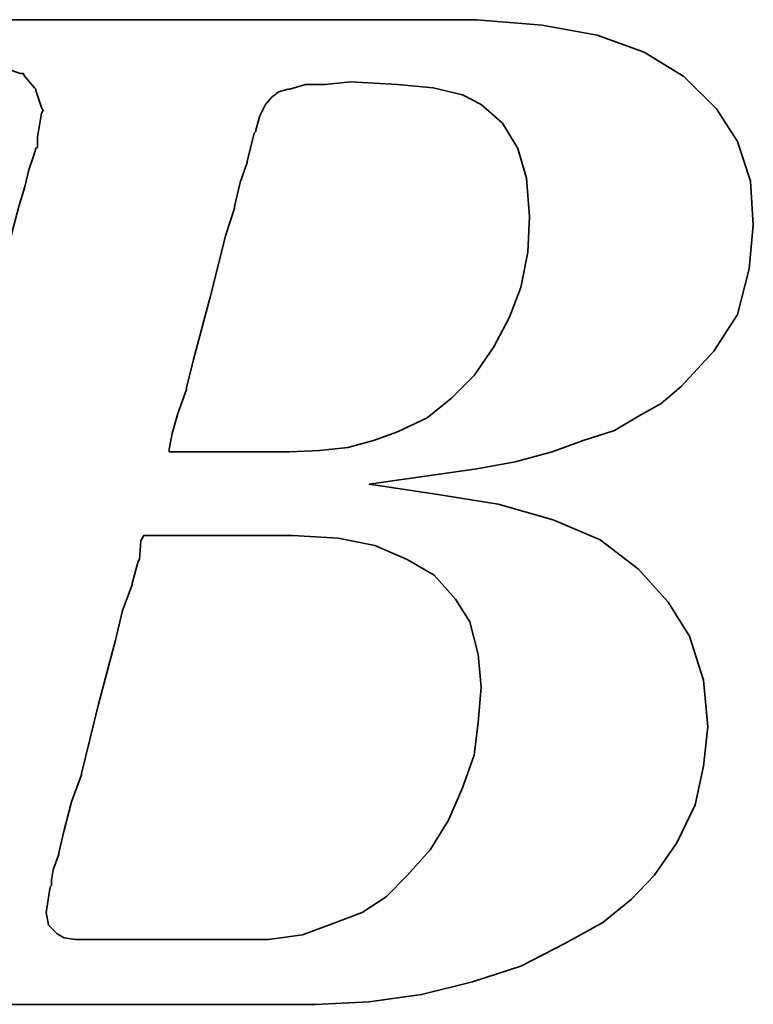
# Model space of a CAD drawing. Header units: millimetres. Extents: x -75 to 178, y -404 to -259.
# Tile 41 of 55: x 94.5 to 96.61, y -337.13 to -334.3. Entities that reach past the tile are written whole.
import ezdxf

# ---------------------------------------------------------------- set-up
doc = ezdxf.new("R2010")
doc.units = ezdxf.units.MM
doc.header["$LTSCALE"] = 0.1
doc.layers.add('DIM', color=4, linetype='CONTINUOUS')
doc.layers.add('layer 1', color=7, linetype='CONTINUOUS')

# ---------------------------------------------------------------- blocks, each defined once
blk = doc.blocks.new('TBI MOTION logo(完整正式版)')
at = {"layer": 'layer 1', "color": 22, "lineweight": 35}
for points, knots in [([(-64.65375, -6.86375), (-64.65375, -6.86375), (-64.84375, -7.29625), (-64.84375, -7.29625), (-64.84375, -7.29625), (-64.84375, -7.29625), (-64.86875, -7.34375), (-64.86875, -7.34375), (-64.86875, -7.34375), (-64.86875, -7.34375), (-64.86875, -7.36875), (-64.86875, -7.36875), (-64.86875, -7.36875), (-64.86875, -7.36875), (-65.15375, -7.65375), (-65.15375, -7.65375), (-65.15375, -7.65375), (-65.15375, -7.65375), (-65.17875, -7.65375), (-65.17875, -7.65375), (-65.17875, -7.65375), (-65.17875, -7.65375), (-65.20375, -7.67875), (-65.20375, -7.67875), (-65.20375, -7.67875), (-65.20375, -7.67875), (-65.58875, -7.87125), (-65.58875, -7.87125), (-65.58875, -7.87125), (-65.58875, -7.87125), (-65.63375, -7.87125), (-65.63375, -7.87125), (-65.63375, -7.87125), (-65.63375, -7.87125), (-65.65875, -7.89375), (-65.65875, -7.89375), (-65.65875, -7.89375), (-65.65875, -7.89375), (-66.09375, -7.94375), (-66.09375, -7.94375), (-66.09375, -7.94375), (-66.09375, -7.94375), (-66.11375, -7.94375), (-66.11375, -7.94375), (-66.11375, -7.94375), (-66.11375, -7.94375), (-66.16375, -7.94375), (-66.16375, -7.94375), (-66.16375, -7.94375), (-66.16375, -7.94375), (-66.30875, -7.94375), (-66.30875, -7.94375), (-66.30875, -7.94375), (-66.30875, -7.94375), (-66.69375, -7.94375), (-66.69375, -7.94375), (-66.69375, -7.94375), (-66.69375, -7.94375), (-67.07375, -7.94375), (-67.07375, -7.94375), (-67.07375, -7.94375), (-67.07375, -7.94375), (-67.12375, -7.94375), (-67.12375, -7.94375), (-67.12375, -7.94375), (-67.12375, -7.94375), (-67.12375, -7.96625), (-67.12375, -7.96625), (-67.12375, -7.96625), (-67.12375, -7.96625), (-67.14875, -7.99125), (-67.14875, -7.99125), (-67.14875, -7.99125), (-67.14875, -7.99125), (-67.24375, -8.34875), (-67.24375, -8.34875), (-67.24375, -8.34875), (-67.24375, -8.34875), (-67.31375, -8.68625), (-67.31375, -8.68625), (-67.31375, -8.68625), (-67.31375, -8.68625), (-67.26875, -8.68625), (-67.26875, -8.68625), (-67.26875, -8.68625), (-67.26875, -8.68625), (-67.07375, -8.68625), (-67.07375, -8.68625), (-67.07375, -8.68625), (-67.07375, -8.68625), (-66.54875, -8.68625), (-66.54875, -8.68625), (-66.54875, -8.68625), (-66.54875, -8.68625), (-65.82625, -8.68625), (-65.82625, -8.68625), (-65.82625, -8.68625), (-65.82625, -8.68625), (-65.01375, -8.68625), (-65.01375, -8.68625), (-65.01375, -8.68625), (-65.01375, -8.68625), (-64.05375, -8.68625), (-64.05375, -8.68625), (-64.05375, -8.68625), (-64.05375, -8.68625), (-62.08375, -8.68625), (-62.08375, -8.68625), (-62.08375, -8.68625), (-62.08375, -8.68625), (-60.06875, -8.68625), (-60.06875, -8.68625), (-60.06875, -8.68625), (-60.06875, -8.68625), (-59.10875, -8.68625), (-59.10875, -8.68625), (-59.10875, -8.68625), (-59.10875, -8.68625), (-58.29375, -8.68625), (-58.29375, -8.68625), (-58.29375, -8.68625), (-58.29375, -8.68625), (-57.57375, -8.68625), (-57.57375, -8.68625), (-57.57375, -8.68625), (-57.57375, -8.68625), (-57.04875, -8.68625), (-57.04875, -8.68625), (-57.04875, -8.68625), (-57.04875, -8.68625), (-56.85375, -8.68625), (-56.85375, -8.68625), (-56.85375, -8.68625), (-56.85375, -8.68625), (-56.70875, -8.68625), (-56.70875, -8.68625), (-56.70875, -8.68625), (-56.70875, -8.68625), (-56.61375, -8.68625), (-56.61375, -8.68625), (-56.61375, -8.68625), (-56.61375, -8.68625), (-56.56875, -8.68625), (-56.56875, -8.68625), (-56.56875, -8.68625), (-56.56875, -8.68625), (-55.65375, -8.63875), (-55.65375, -8.63875), (-55.65375, -8.63875), (-55.65375, -8.63875), (-54.76875, -8.51875), (-54.76875, -8.51875), (-54.76875, -8.51875), (-54.76875, -8.51875), (-53.90375, -8.30375), (-53.90375, -8.30375), (-53.90375, -8.30375), (-53.90375, -8.30375), (-53.08875, -8.03875), (-53.08875, -8.03875), (-53.08875, -8.03875), (-53.08875, -8.03875), (-52.34375, -7.65375), (-52.34375, -7.65375), (-52.34375, -7.65375), (-52.34375, -7.65375), (-51.69875, -7.29625), (-51.69875, -7.29625), (-51.69875, -7.29625), (-51.69875, -7.29625), (-51.21875, -6.91125), (-51.21875, -6.91125), (-51.21875, -6.91125), (-51.21875, -6.91125), (-50.83375, -6.50375), (-50.83375, -6.50375), (-50.83375, -6.50375), (-50.83375, -6.50375), (-50.44875, -5.94875), (-50.44875, -5.94875), (-50.44875, -5.94875), (-50.44875, -5.94875), (-50.13875, -5.30375), (-50.13875, -5.30375), (-50.13875, -5.30375), (-50.13875, -5.30375), (-49.99375, -4.65375), (-49.99375, -4.65375), (-49.99375, -4.65375), (-49.99375, -4.65375), (-49.92375, -3.98375), (-49.92375, -3.98375), (-49.92375, -3.98375), (-49.92375, -3.98375), (-49.99375, -3.19374), (-49.99375, -3.19374), (-49.99375, -3.19374), (-49.99375, -3.19374), (-50.23374, -2.44874), (-50.23374, -2.44874), (-50.23374, -2.44874), (-50.23374, -2.44874), (-50.59375, -1.87374), (-50.59375, -1.87374), (-50.59375, -1.87374), (-50.59375, -1.87374), (-51.09875, -1.31874), (-51.09875, -1.31874), (-51.09875, -1.31874), (-51.09875, -1.31874), (-51.74375, -0.81875), (-51.74375, -0.81875), (-51.74375, -0.81875), (-51.74375, -0.81875), (-52.53875, -0.48125), (-52.53875, -0.48125), (-52.53875, -0.48125), (-52.53875, -0.48125), (-53.47375, -0.21875), (-53.47375, -0.21875), (-53.47375, -0.21875), (-53.47375, -0.21875), (-54.52875, -0.04874), (-54.52875, -0.04874), (-54.52875, -0.04874), (-54.52875, -0.04874), (-55.65375, 0.12125), (-55.65375, 0.12125), (-55.65375, 0.12125), (-55.65375, 0.12125), (-54.50375, 0.28624), (-54.50375, 0.28624), (-54.50375, 0.28624), (-54.50375, 0.28624), (-53.83375, 0.38124), (-53.83375, 0.38124), (-53.83375, 0.38124), (-53.83375, 0.38124), (-53.18375, 0.50125), (-53.18375, 0.50125), (-53.18375, 0.50125), (-53.18375, 0.50125), (-52.55875, 0.66874), (-52.55875, 0.66874), (-52.55875, 0.66874), (-52.55875, 0.66874), (-52.03375, 0.86124), (-52.03375, 0.86124), (-52.03375, 0.86124), (-52.03375, 0.86124), (-51.50374, 1.03124), (-51.50374, 1.03124), (-51.50374, 1.03124), (-51.50374, 1.03124), (-51.09875, 1.27125), (-51.09875, 1.27125), (-51.09875, 1.27125), (-51.09875, 1.27125), (-50.71375, 1.48624), (-50.71375, 1.48624), (-50.71375, 1.48624), (-50.71375, 1.48624), (-50.37625, 1.77625), (-50.37625, 1.77625), (-50.37625, 1.77625), (-50.37625, 1.77625), (-49.82375, 2.37625), (-49.82375, 2.37625), (-49.82375, 2.37625), (-49.82375, 2.37625), (-49.41875, 2.99625), (-49.41875, 2.99625), (-49.41875, 2.99625), (-49.41875, 2.99625), (-49.22375, 3.76625), (-49.22375, 3.76625), (-49.22375, 3.76625), (-49.22375, 3.76625), (-49.15375, 4.50874), (-49.15375, 4.50874), (-49.15375, 4.50874), (-49.15375, 4.50874), (-49.20375, 5.25125), (-49.20375, 5.25125), (-49.20375, 5.25125), (-49.20375, 5.25125), (-49.41875, 5.92625), (-49.41875, 5.92625), (-49.41875, 5.92625), (-49.41875, 5.92625), (-49.77875, 6.47625), (-49.77875, 6.47625), (-49.77875, 6.47625), (-49.77875, 6.47625), (-50.33125, 7.02624), (-50.33125, 7.02624), (-50.33125, 7.02624), (-50.33125, 7.02624), (-51.00125, 7.43625), (-51.00125, 7.43625), (-51.00125, 7.43625), (-51.00125, 7.43625), (-51.79375, 7.72625), (-51.79375, 7.72625), (-51.79375, 7.72625), (-51.79375, 7.72625), (-52.72875, 7.89124), (-52.72875, 7.89124), (-52.72875, 7.89124), (-52.72875, 7.89124), (-53.83375, 7.98625), (-53.83375, 7.98625), (-53.83375, 7.98625), (-53.83375, 7.98625), (-53.92875, 7.98625), (-53.92875, 7.98625), (-53.92875, 7.98625), (-53.92875, 7.98625), (-54.26375, 7.98625), (-54.26375, 7.98625), (-54.26375, 7.98625), (-54.26375, 7.98625), (-54.74375, 7.98625), (-54.74375, 7.98625), (-54.74375, 7.98625), (-54.74375, 7.98625), (-55.36875, 7.98625), (-55.36875, 7.98625), (-55.36875, 7.98625), (-55.36875, 7.98625), (-56.13375, 7.98625), (-56.13375, 7.98625), (-56.13375, 7.98625), (-56.13375, 7.98625), (-56.94875, 7.98625), (-56.94875, 7.98625), (-56.94875, 7.98625), (-56.94875, 7.98625), (-58.77625, 7.98625), (-58.77625, 7.98625), (-58.77625, 7.98625), (-58.77625, 7.98625), (-60.59875, 7.98625), (-60.59875, 7.98625), (-60.59875, 7.98625), (-60.59875, 7.98625), (-61.41375, 7.98625), (-61.41375, 7.98625), (-61.41375, 7.98625), (-61.41375, 7.98625), (-62.17875, 7.98625), (-62.17875, 7.98625), (-62.17875, 7.98625), (-62.17875, 7.98625), (-62.80375, 7.98625), (-62.80375, 7.98625), (-62.80375, 7.98625), (-62.80375, 7.98625), (-63.30625, 7.98625), (-63.30625, 7.98625), (-63.30625, 7.98625), (-63.30625, 7.98625), (-63.57375, 7.98625), (-63.57375, 7.98625), (-63.57375, 7.98625), (-63.57375, 7.98625), (-63.57375, 7.96375), (-63.57375, 7.96375), (-63.57375, 7.96375), (-63.57375, 7.96375), (-63.59875, 7.94125), (-63.59875, 7.94125), (-63.59875, 7.94125), (-63.59875, 7.94125), (-63.69375, 7.55625), (-63.69375, 7.55625), (-63.69375, 7.55625), (-63.69375, 7.55625), (-63.76375, 7.24624), (-63.76375, 7.24624), (-63.76375, 7.24624), (-63.76375, 7.24624), (-63.23875, 7.24624), (-63.23875, 7.24624), (-63.23875, 7.24624), (-63.23875, 7.24624), (-62.75875, 7.24624), (-62.75875, 7.24624), (-62.75875, 7.24624), (-62.75875, 7.24624), (-62.61125, 7.24624), (-62.61125, 7.24624), (-62.61125, 7.24624), (-62.61125, 7.24624), (-62.56625, 7.24624), (-62.56625, 7.24624), (-62.56625, 7.24624), (-62.56625, 7.24624), (-62.22875, 7.24624), (-62.22875, 7.24624), (-62.22875, 7.24624), (-62.22875, 7.24624), (-62.20375, 7.24624), (-62.20375, 7.24624), (-62.20375, 7.24624), (-62.20375, 7.24624), (-62.17875, 7.21875), (-62.17875, 7.21875), (-62.17875, 7.21875), (-62.17875, 7.21875), (-61.96375, 7.17125), (-61.96375, 7.17125), (-61.96375, 7.17125), (-61.96375, 7.17125), (-61.72375, 7.12624), (-61.72375, 7.12624), (-61.72375, 7.12624), (-61.72375, 7.12624), (-61.70375, 7.12624), (-61.70375, 7.12624), (-61.70375, 7.12624), (-61.70375, 7.12624), (-61.55875, 7.07624), (-61.55875, 7.07624), (-61.55875, 7.07624), (-61.55875, 7.07624), (-61.50875, 7.07624), (-61.50875, 7.07624), (-61.50875, 7.07624), (-61.50875, 7.07624), (-61.48375, 7.02624), (-61.48375, 7.02624), (-61.48375, 7.02624), (-61.48375, 7.02624), (-61.31875, 6.83375), (-61.31875, 6.83375), (-61.31875, 6.83375), (-61.31875, 6.83375), (-61.29375, 6.81125), (-61.29375, 6.81125), (-61.29375, 6.81125), (-61.29375, 6.81125), (-61.29375, 6.78625), (-61.29375, 6.78625), (-61.29375, 6.78625), (-61.29375, 6.78625), (-61.19875, 6.50124), (-61.19875, 6.50124), (-61.19875, 6.50124), (-61.19875, 6.50124), (-61.17375, 6.45124), (-61.17375, 6.45124), (-61.17375, 6.45124), (-61.17375, 6.45124), (-61.19875, 6.40625), (-61.19875, 6.40625), (-61.19875, 6.40625), (-61.19875, 6.40625), (-61.26875, 5.99624), (-61.26875, 5.99624), (-61.26875, 5.99624), (-61.26875, 5.99624), (-61.26875, 5.85125), (-61.26875, 5.85125), (-61.26875, 5.85125), (-61.26875, 5.85125), (-61.26875, 5.82625), (-61.26875, 5.82625), (-61.26875, 5.82625), (-61.26875, 5.82625), (-61.29375, 5.80625), (-61.29375, 5.80625), (-61.29375, 5.80625), (-61.29375, 5.80625), (-61.34125, 5.66125), (-61.34125, 5.66125), (-61.34125, 5.66125), (-61.34125, 5.66125), (-61.41375, 5.44625), (-61.41375, 5.44625), (-61.41375, 5.44625), (-61.41375, 5.44625), (-61.48375, 5.15625), (-61.48375, 5.15625), (-61.48375, 5.15625), (-61.48375, 5.15625), (-61.58375, 4.82124), (-61.58375, 4.82124), (-61.58375, 4.82124), (-61.58375, 4.82124), (-61.79875, 4.00375), (-61.79875, 4.00375), (-61.79875, 4.00375), (-61.79875, 4.00375), (-62.05875, 2.99625), (-62.05875, 2.99625), (-62.05875, 2.99625), (-62.05875, 2.99625), (-62.34875, 1.91625), (-62.34875, 1.91625), (-62.34875, 1.91625), (-62.34875, 1.91625), (-62.97375, -0.41124), (-62.97375, -0.41124), (-62.97375, -0.41124), (-62.97375, -0.41124), (-63.59875, -2.75875), (-63.59875, -2.75875), (-63.59875, -2.75875), (-63.59875, -2.75875), (-63.88375, -3.86374), (-63.88375, -3.86374), (-63.88375, -3.86374), (-63.88375, -3.86374), (-64.14875, -4.82374), (-64.14875, -4.82374), (-64.14875, -4.82374), (-64.14875, -4.82374), (-64.36375, -5.64125), (-64.36375, -5.64125), (-64.36375, -5.64125), (-64.36375, -5.64125), (-64.43625, -5.97625), (-64.43625, -5.97625), (-64.43625, -5.97625), (-64.43625, -5.97625), (-64.50875, -6.28625), (-64.50875, -6.28625), (-64.50875, -6.28625), (-64.50875, -6.28625), (-64.50875, -6.30875), (-64.50875, -6.30875), (-64.50875, -6.30875), (-64.50875, -6.30875), (-64.57875, -6.50375), (-64.57875, -6.50375), (-64.57875, -6.50375), (-64.57875, -6.50375), (-64.62875, -6.69625), (-64.62875, -6.69625), (-64.62875, -6.69625), (-64.62875, -6.69625), (-64.62875, -6.76875), (-64.62875, -6.76875), (-64.62875, -6.76875), (-64.62875, -6.76875), (-64.62875, -6.81375), (-64.62875, -6.81375), (-64.62875, -6.81375), (-64.62875, -6.81375), (-64.62875, -6.83875), (-64.62875, -6.83875), (-64.62875, -6.83875), (-64.62875, -6.83875), (-64.65375, -6.86375), (-64.65375, -6.86375)], [0, 0, 0, 0, 0.00719424, 0.00719424, 0.00719424, 0.00719424, 0.01438849, 0.01438849, 0.01438849, 0.01438849, 0.02158273, 0.02158273, 0.02158273, 0.02158273, 0.02877698, 0.02877698, 0.02877698, 0.02877698, 0.03597122, 0.03597122, 0.03597122, 0.03597122, 0.04316547, 0.04316547, 0.04316547, 0.04316547, 0.05035971, 0.05035971, 0.05035971, 0.05035971, 0.05755396, 0.05755396, 0.05755396, 0.05755396, 0.0647482, 0.0647482, 0.0647482, 0.0647482, 0.07194245, 0.07194245, 0.07194245, 0.07194245, 0.07913669, 0.07913669, 0.07913669, 0.07913669, 0.08633094, 0.08633094, 0.08633094, 0.08633094, 0.09352518, 0.09352518, 0.09352518, 0.09352518, 0.10071942, 0.10071942, 0.10071942, 0.10071942, 0.10791367, 0.10791367, 0.10791367, 0.10791367, 0.11510791, 0.11510791, 0.11510791, 0.11510791, 0.12230216, 0.12230216, 0.12230216, 0.12230216, 0.1294964, 0.1294964, 0.1294964, 0.1294964, 0.13669065, 0.13669065, 0.13669065, 0.13669065, 0.14388489, 0.14388489, 0.14388489, 0.14388489, 0.15107914, 0.15107914, 0.15107914, 0.15107914, 0.15827338, 0.15827338, 0.15827338, 0.15827338, 0.16546763, 0.16546763, 0.16546763, 0.16546763, 0.17266187, 0.17266187, 0.17266187, 0.17266187, 0.17985612, 0.17985612, 0.17985612, 0.17985612, 0.18705036, 0.18705036, 0.18705036, 0.18705036, 0.1942446, 0.1942446, 0.1942446, 0.1942446, 0.20143885, 0.20143885, 0.20143885, 0.20143885, 0.20863309, 0.20863309, 0.20863309, 0.20863309, 0.21582734, 0.21582734, 0.21582734, 0.21582734, 0.22302158, 0.22302158, 0.22302158, 0.22302158, 0.23021583, 0.23021583, 0.23021583, 0.23021583, 0.23741007, 0.23741007, 0.23741007, 0.23741007, 0.24460432, 0.24460432, 0.24460432, 0.24460432, 0.25179856, 0.25179856, 0.25179856, 0.25179856, 0.25899281, 0.25899281, 0.25899281, 0.25899281, 0.26618705, 0.26618705, 0.26618705, 0.26618705, 0.27338129, 0.27338129, 0.27338129, 0.27338129, 0.28057554, 0.28057554, 0.28057554, 0.28057554, 0.28776978, 0.28776978, 0.28776978, 0.28776978, 0.29496403, 0.29496403, 0.29496403, 0.29496403, 0.30215827, 0.30215827, 0.30215827, 0.30215827, 0.30935252, 0.30935252, 0.30935252, 0.30935252, 0.31654676, 0.31654676, 0.31654676, 0.31654676, 0.32374101, 0.32374101, 0.32374101, 0.32374101, 0.33093525, 0.33093525, 0.33093525, 0.33093525, 0.3381295, 0.3381295, 0.3381295, 0.3381295, 0.34532374, 0.34532374, 0.34532374, 0.34532374, 0.35251799, 0.35251799, 0.35251799, 0.35251799, 0.35971223, 0.35971223, 0.35971223, 0.35971223, 0.36690647, 0.36690647, 0.36690647, 0.36690647, 0.37410072, 0.37410072, 0.37410072, 0.37410072, 0.38129496, 0.38129496, 0.38129496, 0.38129496, 0.38848921, 0.38848921, 0.38848921, 0.38848921, 0.39568345, 0.39568345, 0.39568345, 0.39568345, 0.4028777, 0.4028777, 0.4028777, 0.4028777, 0.41007194, 0.41007194, 0.41007194, 0.41007194, 0.41726619, 0.41726619, 0.41726619, 0.41726619, 0.42446043, 0.42446043, 0.42446043, 0.42446043, 0.43165468, 0.43165468, 0.43165468, 0.43165468, 0.43884892, 0.43884892, 0.43884892, 0.43884892, 0.44604317, 0.44604317, 0.44604317, 0.44604317, 0.45323741, 0.45323741, 0.45323741, 0.45323741, 0.46043165, 0.46043165, 0.46043165, 0.46043165, 0.4676259, 0.4676259, 0.4676259, 0.4676259, 0.47482014, 0.47482014, 0.47482014, 0.47482014, 0.48201439, 0.48201439, 0.48201439, 0.48201439, 0.48920863, 0.48920863, 0.48920863, 0.48920863, 0.49640288, 0.49640288, 0.49640288, 0.49640288, 0.50359712, 0.50359712, 0.50359712, 0.50359712, 0.51079137, 0.51079137, 0.51079137, 0.51079137, 0.51798561, 0.51798561, 0.51798561, 0.51798561, 0.52517986, 0.52517986, 0.52517986, 0.52517986, 0.5323741, 0.5323741, 0.5323741, 0.5323741, 0.53956835, 0.53956835, 0.53956835, 0.53956835, 0.54676259, 0.54676259, 0.54676259, 0.54676259, 0.55395683, 0.55395683, 0.55395683, 0.55395683, 0.56115108, 0.56115108, 0.56115108, 0.56115108, 0.56834532, 0.56834532, 0.56834532, 0.56834532, 0.57553957, 0.57553957, 0.57553957, 0.57553957, 0.58273381, 0.58273381, 0.58273381, 0.58273381, 0.58992806, 0.58992806, 0.58992806, 0.58992806, 0.5971223, 0.5971223, 0.5971223, 0.5971223, 0.60431655, 0.60431655, 0.60431655, 0.60431655, 0.61151079, 0.61151079, 0.61151079, 0.61151079, 0.61870504, 0.61870504, 0.61870504, 0.61870504, 0.62589928, 0.62589928, 0.62589928, 0.62589928, 0.63309353, 0.63309353, 0.63309353, 0.63309353, 0.64028777, 0.64028777, 0.64028777, 0.64028777, 0.64748201, 0.64748201, 0.64748201, 0.64748201, 0.65467626, 0.65467626, 0.65467626, 0.65467626, 0.6618705, 0.6618705, 0.6618705, 0.6618705, 0.66906475, 0.66906475, 0.66906475, 0.66906475, 0.67625899, 0.67625899, 0.67625899, 0.67625899, 0.68345324, 0.68345324, 0.68345324, 0.68345324, 0.69064748, 0.69064748, 0.69064748, 0.69064748, 0.69784173, 0.69784173, 0.69784173, 0.69784173, 0.70503597, 0.70503597, 0.70503597, 0.70503597, 0.71223022, 0.71223022, 0.71223022, 0.71223022, 0.71942446, 0.71942446, 0.71942446, 0.71942446, 0.72661871, 0.72661871, 0.72661871, 0.72661871, 0.73381295, 0.73381295, 0.73381295, 0.73381295, 0.74100719, 0.74100719, 0.74100719, 0.74100719, 0.74820144, 0.74820144, 0.74820144, 0.74820144, 0.75539568, 0.75539568, 0.75539568, 0.75539568, 0.76258993, 0.76258993, 0.76258993, 0.76258993, 0.76978417, 0.76978417, 0.76978417, 0.76978417, 0.77697842, 0.77697842, 0.77697842, 0.77697842, 0.78417266, 0.78417266, 0.78417266, 0.78417266, 0.79136691, 0.79136691, 0.79136691, 0.79136691, 0.79856115, 0.79856115, 0.79856115, 0.79856115, 0.8057554, 0.8057554, 0.8057554, 0.8057554, 0.81294964, 0.81294964, 0.81294964, 0.81294964, 0.82014388, 0.82014388, 0.82014388, 0.82014388, 0.82733813, 0.82733813, 0.82733813, 0.82733813, 0.83453237, 0.83453237, 0.83453237, 0.83453237, 0.84172662, 0.84172662, 0.84172662, 0.84172662, 0.84892086, 0.84892086, 0.84892086, 0.84892086, 0.85611511, 0.85611511, 0.85611511, 0.85611511, 0.86330935, 0.86330935, 0.86330935, 0.86330935, 0.8705036, 0.8705036, 0.8705036, 0.8705036, 0.87769784, 0.87769784, 0.87769784, 0.87769784, 0.88489209, 0.88489209, 0.88489209, 0.88489209, 0.89208633, 0.89208633, 0.89208633, 0.89208633, 0.89928058, 0.89928058, 0.89928058, 0.89928058, 0.90647482, 0.90647482, 0.90647482, 0.90647482, 0.91366906, 0.91366906, 0.91366906, 0.91366906, 0.92086331, 0.92086331, 0.92086331, 0.92086331, 0.92805755, 0.92805755, 0.92805755, 0.92805755, 0.9352518, 0.9352518, 0.9352518, 0.9352518, 0.94244604, 0.94244604, 0.94244604, 0.94244604, 0.94964029, 0.94964029, 0.94964029, 0.94964029, 0.95683453, 0.95683453, 0.95683453, 0.95683453, 0.96402878, 0.96402878, 0.96402878, 0.96402878, 0.97122302, 0.97122302, 0.97122302, 0.97122302, 0.97841727, 0.97841727, 0.97841727, 0.97841727, 0.98561151, 0.98561151, 0.98561151, 0.98561151, 0.99280576, 0.99280576, 0.99280576, 0.99280576, 1, 1, 1, 1]), ([(-57.50375, 6.35625), (-57.50375, 6.35625), (-57.57375, 6.11625), (-57.57375, 6.11625), (-57.57375, 6.11625), (-57.57375, 6.11625), (-57.57375, 6.09125), (-57.57375, 6.09125), (-57.57375, 6.09125), (-57.57375, 6.09125), (-57.59875, 6.06625), (-57.59875, 6.06625), (-57.59875, 6.06625), (-57.59875, 6.06625), (-57.64875, 5.87625), (-57.64875, 5.87625), (-57.64875, 5.87625), (-57.64875, 5.87625), (-57.71875, 5.58875), (-57.71875, 5.58875), (-57.71875, 5.58875), (-57.71875, 5.58875), (-57.71875, 5.56625), (-57.71875, 5.56625), (-57.71875, 5.56625), (-57.71875, 5.56625), (-57.83875, 5.23125), (-57.83875, 5.23125), (-57.83875, 5.23125), (-57.83875, 5.23125), (-57.93625, 4.82124), (-57.93625, 4.82124), (-57.93625, 4.82124), (-57.93625, 4.82124), (-57.93625, 4.79624), (-57.93625, 4.79624), (-57.93625, 4.79624), (-57.93625, 4.79624), (-58.07875, 4.34125), (-58.07875, 4.34125), (-58.07875, 4.34125), (-58.07875, 4.34125), (-58.34375, 3.28625), (-58.34375, 3.28625), (-58.34375, 3.28625), (-58.34375, 3.28625), (-58.62875, 2.23124), (-58.62875, 2.23124), (-58.62875, 2.23124), (-58.62875, 2.23124), (-58.74875, 1.75125), (-58.74875, 1.75125), (-58.74875, 1.75125), (-58.74875, 1.75125), (-58.74875, 1.72625), (-58.74875, 1.72625), (-58.74875, 1.72625), (-58.74875, 1.72625), (-58.89375, 1.31625), (-58.89375, 1.31625), (-58.89375, 1.31625), (-58.89375, 1.31625), (-58.98875, 0.98124), (-58.98875, 0.98124), (-58.98875, 0.98124), (-58.98875, 0.98124), (-59.03875, 0.71625), (-59.03875, 0.71625), (-59.03875, 0.71625), (-59.03875, 0.71625), (-59.03875, 0.66874), (-59.03875, 0.66874), (-59.03875, 0.66874), (-59.03875, 0.66874), (-58.91875, 0.66874), (-58.91875, 0.66874), (-58.91875, 0.66874), (-58.91875, 0.66874), (-58.53375, 0.66874), (-58.53375, 0.66874), (-58.53375, 0.66874), (-58.53375, 0.66874), (-58.10375, 0.66874), (-58.10375, 0.66874), (-58.10375, 0.66874), (-58.10375, 0.66874), (-57.66875, 0.66874), (-57.66875, 0.66874), (-57.66875, 0.66874), (-57.66875, 0.66874), (-57.33375, 0.66874), (-57.33375, 0.66874), (-57.33375, 0.66874), (-57.33375, 0.66874), (-57.09375, 0.66874), (-57.09375, 0.66874), (-57.09375, 0.66874), (-57.09375, 0.66874), (-56.99875, 0.66874), (-56.99875, 0.66874), (-56.99875, 0.66874), (-56.99875, 0.66874), (-56.49375, 0.69374), (-56.49375, 0.69374), (-56.49375, 0.69374), (-56.49375, 0.69374), (-56.01375, 0.74374), (-56.01375, 0.74374), (-56.01375, 0.74374), (-56.01375, 0.74374), (-55.58375, 0.86124), (-55.58375, 0.86124), (-55.58375, 0.86124), (-55.58375, 0.86124), (-55.17375, 1.00624), (-55.17375, 1.00624), (-55.17375, 1.00624), (-55.17375, 1.00624), (-54.67375, 1.24625), (-54.67375, 1.24625), (-54.67375, 1.24625), (-54.67375, 1.24625), (-54.26375, 1.58124), (-54.26375, 1.58124), (-54.26375, 1.58124), (-54.26375, 1.58124), (-53.87875, 1.96374), (-53.87875, 1.96374), (-53.87875, 1.96374), (-53.87875, 1.96374), (-53.54375, 2.44625), (-53.54375, 2.44625), (-53.54375, 2.44625), (-53.54375, 2.44625), (-53.27875, 2.95125), (-53.27875, 2.95125), (-53.27875, 2.95125), (-53.27875, 2.95125), (-53.08875, 3.45124), (-53.08875, 3.45124), (-53.08875, 3.45124), (-53.08875, 3.45124), (-52.96875, 4.05124), (-52.96875, 4.05124), (-52.96875, 4.05124), (-52.96875, 4.05124), (-52.94375, 4.65125), (-52.94375, 4.65125), (-52.94375, 4.65125), (-52.94375, 4.65125), (-52.99375, 5.30125), (-52.99375, 5.30125), (-52.99375, 5.30125), (-52.99375, 5.30125), (-53.13875, 5.80625), (-53.13875, 5.80625), (-53.13875, 5.80625), (-53.13875, 5.80625), (-53.39875, 6.23625), (-53.39875, 6.23625), (-53.39875, 6.23625), (-53.39875, 6.23625), (-53.75875, 6.54875), (-53.75875, 6.54875), (-53.75875, 6.54875), (-53.75875, 6.54875), (-54.07375, 6.71625), (-54.07375, 6.71625), (-54.07375, 6.71625), (-54.07375, 6.71625), (-54.57375, 6.83375), (-54.57375, 6.83375), (-54.57375, 6.83375), (-54.57375, 6.83375), (-55.17375, 6.88625), (-55.17375, 6.88625), (-55.17375, 6.88625), (-55.17375, 6.88625), (-55.96875, 6.93125), (-55.96875, 6.93125), (-55.96875, 6.93125), (-55.96875, 6.93125), (-56.39875, 6.88625), (-56.39875, 6.88625), (-56.39875, 6.88625), (-56.39875, 6.88625), (-56.42125, 6.88625), (-56.42125, 6.88625), (-56.42125, 6.88625), (-56.42125, 6.88625), (-56.73375, 6.88625), (-56.73375, 6.88625), (-56.73375, 6.88625), (-56.73375, 6.88625), (-56.99875, 6.81125), (-56.99875, 6.81125), (-56.99875, 6.81125), (-56.99875, 6.81125), (-57.02375, 6.81125), (-57.02375, 6.81125), (-57.02375, 6.81125), (-57.02375, 6.81125), (-57.18875, 6.76625), (-57.18875, 6.76625), (-57.18875, 6.76625), (-57.18875, 6.76625), (-57.30875, 6.66625), (-57.30875, 6.66625), (-57.30875, 6.66625), (-57.30875, 6.66625), (-57.40875, 6.54875), (-57.40875, 6.54875), (-57.40875, 6.54875), (-57.40875, 6.54875), (-57.50375, 6.35625), (-57.50375, 6.35625)], [0, 0, 0, 0, 0.01851852, 0.01851852, 0.01851852, 0.01851852, 0.03703704, 0.03703704, 0.03703704, 0.03703704, 0.05555556, 0.05555556, 0.05555556, 0.05555556, 0.07407407, 0.07407407, 0.07407407, 0.07407407, 0.09259259, 0.09259259, 0.09259259, 0.09259259, 0.11111111, 0.11111111, 0.11111111, 0.11111111, 0.12962963, 0.12962963, 0.12962963, 0.12962963, 0.14814815, 0.14814815, 0.14814815, 0.14814815, 0.16666667, 0.16666667, 0.16666667, 0.16666667, 0.18518519, 0.18518519, 0.18518519, 0.18518519, 0.2037037, 0.2037037, 0.2037037, 0.2037037, 0.22222222, 0.22222222, 0.22222222, 0.22222222, 0.24074074, 0.24074074, 0.24074074, 0.24074074, 0.25925926, 0.25925926, 0.25925926, 0.25925926, 0.27777778, 0.27777778, 0.27777778, 0.27777778, 0.2962963, 0.2962963, 0.2962963, 0.2962963, 0.31481481, 0.31481481, 0.31481481, 0.31481481, 0.33333333, 0.33333333, 0.33333333, 0.33333333, 0.35185185, 0.35185185, 0.35185185, 0.35185185, 0.37037037, 0.37037037, 0.37037037, 0.37037037, 0.38888889, 0.38888889, 0.38888889, 0.38888889, 0.40740741, 0.40740741, 0.40740741, 0.40740741, 0.42592593, 0.42592593, 0.42592593, 0.42592593, 0.44444444, 0.44444444, 0.44444444, 0.44444444, 0.46296296, 0.46296296, 0.46296296, 0.46296296, 0.48148148, 0.48148148, 0.48148148, 0.48148148, 0.5, 0.5, 0.5, 0.5, 0.51851852, 0.51851852, 0.51851852, 0.51851852, 0.53703704, 0.53703704, 0.53703704, 0.53703704, 0.55555556, 0.55555556, 0.55555556, 0.55555556, 0.57407407, 0.57407407, 0.57407407, 0.57407407, 0.59259259, 0.59259259, 0.59259259, 0.59259259, 0.61111111, 0.61111111, 0.61111111, 0.61111111, 0.62962963, 0.62962963, 0.62962963, 0.62962963, 0.64814815, 0.64814815, 0.64814815, 0.64814815, 0.66666667, 0.66666667, 0.66666667, 0.66666667, 0.68518519, 0.68518519, 0.68518519, 0.68518519, 0.7037037, 0.7037037, 0.7037037, 0.7037037, 0.72222222, 0.72222222, 0.72222222, 0.72222222, 0.74074074, 0.74074074, 0.74074074, 0.74074074, 0.75925926, 0.75925926, 0.75925926, 0.75925926, 0.77777778, 0.77777778, 0.77777778, 0.77777778, 0.7962963, 0.7962963, 0.7962963, 0.7962963, 0.81481481, 0.81481481, 0.81481481, 0.81481481, 0.83333333, 0.83333333, 0.83333333, 0.83333333, 0.85185185, 0.85185185, 0.85185185, 0.85185185, 0.87037037, 0.87037037, 0.87037037, 0.87037037, 0.88888889, 0.88888889, 0.88888889, 0.88888889, 0.90740741, 0.90740741, 0.90740741, 0.90740741, 0.92592593, 0.92592593, 0.92592593, 0.92592593, 0.94444444, 0.94444444, 0.94444444, 0.94444444, 0.96296296, 0.96296296, 0.96296296, 0.96296296, 0.98148148, 0.98148148, 0.98148148, 0.98148148, 1, 1, 1, 1]), ([(-61.03125, -6.57375), (-61.03125, -6.57375), (-61.03125, -6.67125), (-61.03125, -6.67125), (-61.03125, -6.67125), (-61.03125, -6.67125), (-61.05375, -6.69625), (-61.05375, -6.69625), (-61.05375, -6.69625), (-61.05375, -6.69625), (-61.12375, -7.12875), (-61.12375, -7.12875), (-61.12375, -7.12875), (-61.12375, -7.12875), (-61.07875, -7.34375), (-61.07875, -7.34375), (-61.07875, -7.34375), (-61.07875, -7.34375), (-60.93375, -7.48875), (-60.93375, -7.48875), (-60.93375, -7.48875), (-60.93375, -7.48875), (-60.81375, -7.55625), (-60.81375, -7.55625), (-60.81375, -7.55625), (-60.81375, -7.55625), (-60.62375, -7.58375), (-60.62375, -7.58375), (-60.62375, -7.58375), (-60.62375, -7.58375), (-60.30875, -7.58375), (-60.30875, -7.58375), (-60.30875, -7.58375), (-60.30875, -7.58375), (-59.97375, -7.58375), (-59.97375, -7.58375), (-59.97375, -7.58375), (-59.97375, -7.58375), (-59.87875, -7.58375), (-59.87875, -7.58375), (-59.87875, -7.58375), (-59.87875, -7.58375), (-59.63625, -7.58375), (-59.63625, -7.58375), (-59.63625, -7.58375), (-59.63625, -7.58375), (-58.96875, -7.58375), (-58.96875, -7.58375), (-58.96875, -7.58375), (-58.96875, -7.58375), (-58.29375, -7.58375), (-58.29375, -7.58375), (-58.29375, -7.58375), (-58.29375, -7.58375), (-58.05375, -7.58375), (-58.05375, -7.58375), (-58.05375, -7.58375), (-58.05375, -7.58375), (-57.98375, -7.58375), (-57.98375, -7.58375), (-57.98375, -7.58375), (-57.98375, -7.58375), (-57.35875, -7.58375), (-57.35875, -7.58375), (-57.35875, -7.58375), (-57.35875, -7.58375), (-56.78375, -7.50875), (-56.78375, -7.50875), (-56.78375, -7.50875), (-56.78375, -7.50875), (-56.27875, -7.31875), (-56.27875, -7.31875), (-56.27875, -7.31875), (-56.27875, -7.31875), (-55.77375, -7.12875), (-55.77375, -7.12875), (-55.77375, -7.12875), (-55.77375, -7.12875), (-55.36875, -6.86375), (-55.36875, -6.86375), (-55.36875, -6.86375), (-55.36875, -6.86375), (-55.00875, -6.50375), (-55.00875, -6.50375), (-55.00875, -6.50375), (-55.00875, -6.50375), (-54.62375, -6.06875), (-54.62375, -6.06875), (-54.62375, -6.06875), (-54.62375, -6.06875), (-54.31375, -5.56875), (-54.31375, -5.56875), (-54.31375, -5.56875), (-54.31375, -5.56875), (-54.07375, -5.01625), (-54.07375, -5.01625), (-54.07375, -5.01625), (-54.07375, -5.01625), (-53.87875, -4.46374), (-53.87875, -4.46374), (-53.87875, -4.46374), (-53.87875, -4.46374), (-53.80875, -3.91375), (-53.80875, -3.91375), (-53.80875, -3.91375), (-53.80875, -3.91375), (-53.75875, -3.31375), (-53.75875, -3.31375), (-53.75875, -3.31375), (-53.75875, -3.31375), (-53.80875, -2.75875), (-53.80875, -2.75875), (-53.80875, -2.75875), (-53.80875, -2.75875), (-53.95375, -2.20875), (-53.95375, -2.20875), (-53.95375, -2.20875), (-53.95375, -2.20875), (-54.19375, -1.82625), (-54.19375, -1.82625), (-54.19375, -1.82625), (-54.19375, -1.82625), (-54.55375, -1.41875), (-54.55375, -1.41875), (-54.55375, -1.41875), (-54.55375, -1.41875), (-55.00875, -1.15125), (-55.00875, -1.15125), (-55.00875, -1.15125), (-55.00875, -1.15125), (-55.56125, -0.91375), (-55.56125, -0.91375), (-55.56125, -0.91375), (-55.56125, -0.91375), (-56.18125, -0.79375), (-56.18125, -0.79375), (-56.18125, -0.79375), (-56.18125, -0.79375), (-56.94875, -0.74374), (-56.94875, -0.74374), (-56.94875, -0.74374), (-56.94875, -0.74374), (-56.99875, -0.74374), (-56.99875, -0.74374), (-56.99875, -0.74374), (-56.99875, -0.74374), (-57.09375, -0.74374), (-57.09375, -0.74374), (-57.09375, -0.74374), (-57.09375, -0.74374), (-57.38375, -0.74374), (-57.38375, -0.74374), (-57.38375, -0.74374), (-57.38375, -0.74374), (-57.76875, -0.74374), (-57.76875, -0.74374), (-57.76875, -0.74374), (-57.76875, -0.74374), (-58.24625, -0.74374), (-58.24625, -0.74374), (-58.24625, -0.74374), (-58.24625, -0.74374), (-58.72875, -0.74374), (-58.72875, -0.74374), (-58.72875, -0.74374), (-58.72875, -0.74374), (-59.20875, -0.74374), (-59.20875, -0.74374), (-59.20875, -0.74374), (-59.20875, -0.74374), (-59.46875, -0.74374), (-59.46875, -0.74374), (-59.46875, -0.74374), (-59.46875, -0.74374), (-59.51625, -0.83875), (-59.51625, -0.83875), (-59.51625, -0.83875), (-59.51625, -0.83875), (-59.54375, -1.15125), (-59.54375, -1.15125), (-59.54375, -1.15125), (-59.54375, -1.15125), (-59.56375, -1.17874), (-59.56375, -1.17874), (-59.56375, -1.17874), (-59.56375, -1.17874), (-59.66375, -1.55875), (-59.66375, -1.55875), (-59.66375, -1.55875), (-59.66375, -1.55875), (-59.66375, -1.58375), (-59.66375, -1.58375), (-59.66375, -1.58375), (-59.66375, -1.58375), (-59.82875, -2.01874), (-59.82875, -2.01874), (-59.82875, -2.01874), (-59.82875, -2.01874), (-59.94875, -2.52125), (-59.94875, -2.52125), (-59.94875, -2.52125), (-59.94875, -2.52125), (-60.23875, -3.62375), (-60.23875, -3.62375), (-60.23875, -3.62375), (-60.23875, -3.62375), (-60.52375, -4.77624), (-60.52375, -4.77624), (-60.52375, -4.77624), (-60.52375, -4.77624), (-60.52375, -4.79874), (-60.52375, -4.79874), (-60.52375, -4.79874), (-60.52375, -4.79874), (-60.69125, -5.25375), (-60.69125, -5.25375), (-60.69125, -5.25375), (-60.69125, -5.25375), (-60.81375, -5.73625), (-60.81375, -5.73625), (-60.81375, -5.73625), (-60.81375, -5.73625), (-60.90875, -6.11875), (-60.90875, -6.11875), (-60.90875, -6.11875), (-60.90875, -6.11875), (-60.90875, -6.14375), (-60.90875, -6.14375), (-60.90875, -6.14375), (-60.90875, -6.14375), (-61.00375, -6.40875), (-61.00375, -6.40875), (-61.00375, -6.40875), (-61.00375, -6.40875), (-61.03125, -6.57375), (-61.03125, -6.57375)], [0, 0, 0, 0, 0.01694915, 0.01694915, 0.01694915, 0.01694915, 0.03389831, 0.03389831, 0.03389831, 0.03389831, 0.05084746, 0.05084746, 0.05084746, 0.05084746, 0.06779661, 0.06779661, 0.06779661, 0.06779661, 0.08474576, 0.08474576, 0.08474576, 0.08474576, 0.10169492, 0.10169492, 0.10169492, 0.10169492, 0.11864407, 0.11864407, 0.11864407, 0.11864407, 0.13559322, 0.13559322, 0.13559322, 0.13559322, 0.15254237, 0.15254237, 0.15254237, 0.15254237, 0.16949153, 0.16949153, 0.16949153, 0.16949153, 0.18644068, 0.18644068, 0.18644068, 0.18644068, 0.20338983, 0.20338983, 0.20338983, 0.20338983, 0.22033898, 0.22033898, 0.22033898, 0.22033898, 0.23728814, 0.23728814, 0.23728814, 0.23728814, 0.25423729, 0.25423729, 0.25423729, 0.25423729, 0.27118644, 0.27118644, 0.27118644, 0.27118644, 0.28813559, 0.28813559, 0.28813559, 0.28813559, 0.30508475, 0.30508475, 0.30508475, 0.30508475, 0.3220339, 0.3220339, 0.3220339, 0.3220339, 0.33898305, 0.33898305, 0.33898305, 0.33898305, 0.3559322, 0.3559322, 0.3559322, 0.3559322, 0.37288136, 0.37288136, 0.37288136, 0.37288136, 0.38983051, 0.38983051, 0.38983051, 0.38983051, 0.40677966, 0.40677966, 0.40677966, 0.40677966, 0.42372881, 0.42372881, 0.42372881, 0.42372881, 0.44067797, 0.44067797, 0.44067797, 0.44067797, 0.45762712, 0.45762712, 0.45762712, 0.45762712, 0.47457627, 0.47457627, 0.47457627, 0.47457627, 0.49152542, 0.49152542, 0.49152542, 0.49152542, 0.50847458, 0.50847458, 0.50847458, 0.50847458, 0.52542373, 0.52542373, 0.52542373, 0.52542373, 0.54237288, 0.54237288, 0.54237288, 0.54237288, 0.55932203, 0.55932203, 0.55932203, 0.55932203, 0.57627119, 0.57627119, 0.57627119, 0.57627119, 0.59322034, 0.59322034, 0.59322034, 0.59322034, 0.61016949, 0.61016949, 0.61016949, 0.61016949, 0.62711864, 0.62711864, 0.62711864, 0.62711864, 0.6440678, 0.6440678, 0.6440678, 0.6440678, 0.66101695, 0.66101695, 0.66101695, 0.66101695, 0.6779661, 0.6779661, 0.6779661, 0.6779661, 0.69491525, 0.69491525, 0.69491525, 0.69491525, 0.71186441, 0.71186441, 0.71186441, 0.71186441, 0.72881356, 0.72881356, 0.72881356, 0.72881356, 0.74576271, 0.74576271, 0.74576271, 0.74576271, 0.76271186, 0.76271186, 0.76271186, 0.76271186, 0.77966102, 0.77966102, 0.77966102, 0.77966102, 0.79661017, 0.79661017, 0.79661017, 0.79661017, 0.81355932, 0.81355932, 0.81355932, 0.81355932, 0.83050847, 0.83050847, 0.83050847, 0.83050847, 0.84745763, 0.84745763, 0.84745763, 0.84745763, 0.86440678, 0.86440678, 0.86440678, 0.86440678, 0.88135593, 0.88135593, 0.88135593, 0.88135593, 0.89830508, 0.89830508, 0.89830508, 0.89830508, 0.91525424, 0.91525424, 0.91525424, 0.91525424, 0.93220339, 0.93220339, 0.93220339, 0.93220339, 0.94915254, 0.94915254, 0.94915254, 0.94915254, 0.96610169, 0.96610169, 0.96610169, 0.96610169, 0.98305085, 0.98305085, 0.98305085, 0.98305085, 1, 1, 1, 1])]:
    blk.add_open_spline(points, degree=3, knots=knots, dxfattribs=at)

msp = doc.modelspace()

# ---------------------------------------------------------------- block references
at = {"layer": 'DIM', "color": 7, "xscale": 0.169477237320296, "yscale": 0.169477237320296, "zscale": 0.169477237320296}
msp.add_blockref('TBI MOTION logo(完整正式版)', (104.9368, -335.6557), dxfattribs=at)

doc.saveas('drawing.dxf')
